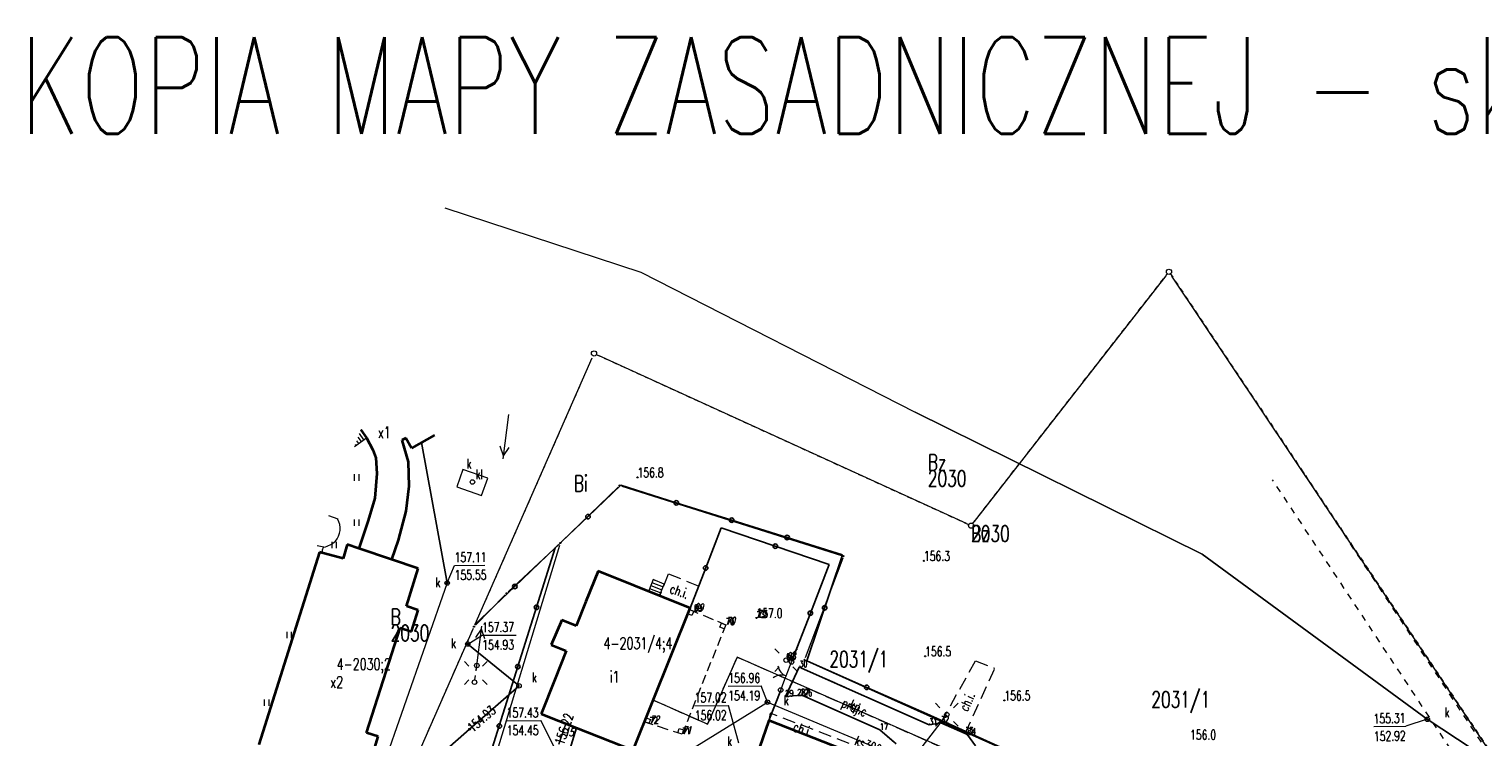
# Model space of a CAD drawing. Header units: metres. Extents: x 8438757 to 16876328, y 5732263 to 11465158.
# Tile 9 of 19: x 8438768 to 8438994, y 5732470 to 5732581. Entities that reach past the tile are written whole.
import ezdxf
from ezdxf.enums import TextEntityAlignment as Align

# ---------------------------------------------------------------- set-up
doc = ezdxf.new("R2010")
doc.units = ezdxf.units.M
doc.header["$MEASUREMENT"] = 0
for name, pattern in [('2_1', [0]), ('2_KTCR02', [3, 2, -1]), ('2_KTKR01', [0]), ('2_KTPL01', [4, 3, -1]), ('2_PTRW01', [2, 1, -1]), ('2_PTTU', [2.1, 1.4, -0.7]), ('3_1', [0]), ('3_EGBB01', [0]), ('3_EGBS10', [0]), ('3_EGBS10G', [0]), ('4_1', [0]), ('4_SUPC_01', [0]), ('4_SUPC_P_01', [3, 2, -1]), ('4_SUPE_01', [0]), ('4_SUPK_01', [0]), ('4_SUSM03_02', [0]), ('4_SUUS07_01', [0]), ('GDE', [0]), ('GUZ', [1.4, 0.7, -0.7])]:
    doc.linetypes.add(name, pattern=pattern)
doc.layers.get('0').update_dxf_attribs({"color": 250, "linetype": 'CONTINUOUS', "lineweight": 100})
for name, color, linetype, lineweight in [('BUIB_L_9', 7, 'CONTINUOUS', 13), ('Dzialki', 7, 'GDE', 18), ('EGBB_E_T_1', 7, 'CONTINUOUS', 18), ('EGBB_L_1', 7, '3_EGBB01', 35), ('EGBB_T_0', 7, 'CONTINUOUS', 18), ('EGBE_L_3', 7, '3_EGBS10', 18), ('KTCR_E_T_1', 7, 'CONTINUOUS', 15), ('KTCR_L_1', 7, '2_KTCR02', 18), ('KTKR_L_0', 7, '2_KTKR01', 25), ('KTOK_L_1', 7, '2_1', 18), ('KTOK_L_4', 7, 'CONTINUOUS', 25), ('KTPL_E_T_0', 7, 'CONTINUOUS', 15), ('KTPL_L_0', 7, '2_KTPL01', 18), ('Numery_dzialek', 7, 'CONTINUOUS', 18), ('Numery_uzytkow', 7, 'CONTINUOUS', 25), ('PIKIETY_2_T_0', 5, 'CONTINUOUS', 18), ('PIKIETY_T_1', 5, 'CONTINUOUS', 18), ('PIKIETY_T_3', 5, 'CONTINUOUS', 18), ('PTRW_L_0', 7, '2_PTRW01', 18), ('PTTU_L_2', 7, '2_PTTU', 18), ('Punkty', 7, 'CONTINUOUS', 18), ('RTPW_T_0', 7, 'CONTINUOUS', 15), ('SUPC_L_1', 200, '4_SUPC_01', 18), ('SUPE_L_3', 1, '4_SUPE_01', 18), ('SUPK_E_T_4', 34, 'CONTINUOUS', 15), ('SUPK_L_4', 34, '4_SUPK_01', 18), ('SUPP_E_T_1', 200, 'CONTINUOUS', 15), ('SUPP_L_1', 7, '4_SUPC_P_01', 18), ('SUSM_L_4', 7, 'CONTINUOUS', 18), ('SUSM_T_0', 7, 'CONTINUOUS', 18), ('SUSM_T_3', 7, 'CONTINUOUS', 18), ('SUTC_T_0', 200, 'CONTINUOUS', 18), ('SUTK_T_0', 7, 'CONTINUOUS', 18), ('SUUK_E_T_1', 7, 'CONTINUOUS', 15), ('SUUK_E_T_9', 34, 'CONTINUOUS', 15), ('SUUK_L_1', 7, '4_1', 18), ('SUUK_T_2', 34, 'CONTINUOUS', 18), ('Uzytki', 7, 'GUZ', 18)]:
    doc.layers.add(name, color=color, linetype=linetype, lineweight=lineweight)
doc.styles.get("Standard").update_dxf_attribs({"font": 'Simplex.SHX', "width": 0.75})

# ---------------------------------------------------------------- blocks, each defined once
blk = doc.blocks.new('GRT')
at = {"linetype": 'Continuous'}
blk.add_circle((0, 0), 0.4, dxfattribs=at)
blk = doc.blocks.new('2_RTPW01')
at = {"linetype": 'Continuous'}
blk.add_circle((0, 0), 0.09, dxfattribs=at)
blk = doc.blocks.new('4_SUSM04_01')
at = {"linetype": 'Continuous'}
blk.add_circle((0, 0), 0.35, dxfattribs=at)
blk = doc.blocks.new('4_SUPS01_05')
at = {"linetype": 'Continuous'}
blk.add_circle((0, 0), 0.125, dxfattribs=at)
blk = doc.blocks.new('4_SUUS15_05')
at = {"linetype": 'Continuous'}
blk.add_circle((0, 0), 0.35, dxfattribs=at)
blk = doc.blocks.new('GRO')
at = {"linetype": 'Continuous'}
blk.add_circle((0, 0), 0.09, dxfattribs=at)
blk = doc.blocks.new('2_PTTU04')
at = {"linetype": 'Continuous'}
for p, q in [((-0.35, -0.5), (-0.35, 0.5)), ((0.35, -0.5), (0.35, 0.5))]:
    blk.add_line(p, q, dxfattribs=at)
blk = doc.blocks.new('4_SUSM01_01')
at = {"linetype": 'Continuous'}
for p, q in [((-1.0607, 1.0607), (-1.7678, 1.7678)), ((1.0607, 1.0607), (1.7678, 1.7678)), ((-1.0607, -1.0607), (-1.7678, -1.7678)), ((1.0607, -1.0607), (1.7678, -1.7678))]:
    blk.add_line(p, q, dxfattribs=at)
blk = doc.blocks.new('4_SUSM01')
at = {"linetype": 'Continuous'}
for p, q in [((-1.0607, 1.0607), (-1.7678, 1.7678)), ((1.0607, 1.0607), (1.7678, 1.7678)), ((-1.0607, -1.0607), (-1.7678, -1.7678)), ((1.0607, -1.0607), (1.7678, -1.7678))]:
    blk.add_line(p, q, dxfattribs=at)
blk.add_circle((0, 0), 0.35, dxfattribs=at)

msp = doc.modelspace()

# ---------------------------------------------------------------- linework, layer by layer
at = {"layer": 'BUIB_L_9', "linetype": '2_1'}
for p, q in [((8438870.21, 5732488.95), (8438870.73, 5732490.25)), ((8438870.46, 5732489.6), (8438870.73, 5732490.25)), ((8438871.11, 5732489.33), (8438870.46, 5732489.6)), ((8438870.73, 5732490.25), (8438872.03, 5732489.71)), ((8438870.73, 5732490.25), (8438871.38, 5732489.98)), ((8438871.38, 5732489.98), (8438871.11, 5732489.33)), ((8438872.83, 5732489.37), (8438874.43, 5732488.7)), ((8438869.41, 5732486.94), (8438869.95, 5732488.3)), ((8438875.08, 5732488.43), (8438876.37, 5732487.89)), ((8438875.46, 5732487.5), (8438875.72, 5732488.15)), ((8438876.11, 5732487.24), (8438875.46, 5732487.5)), ((8438875.72, 5732488.15), (8438876.37, 5732487.89)), ((8438876.37, 5732487.89), (8438875.85, 5732486.59)), ((8438876.37, 5732487.89), (8438876.11, 5732487.24)), ((8438868.6, 5732484.91), (8438869.14, 5732486.27)), ((8438875.59, 5732485.94), (8438875.06, 5732484.62)), ((8438866.97, 5732480.84), (8438867.51, 5732482.2)), ((8438867.78, 5732482.88), (8438868.32, 5732484.23)), ((8438874.8, 5732483.97), (8438874.28, 5732482.65)), ((8438866.15, 5732478.81), (8438866.7, 5732480.17)), ((8438873.23, 5732480.03), (8438872.7, 5732478.72)), ((8438874.01, 5732482), (8438873.49, 5732480.69)), ((8438865.34, 5732476.78), (8438865.88, 5732478.13)), ((8438872.44, 5732478.06), (8438871.92, 5732476.75)), ((8438864.53, 5732474.74), (8438865.07, 5732476.1)), ((8438871.66, 5732476.09), (8438871.13, 5732474.78)), ((8438863.73, 5732472.77), (8438864.25, 5732474.07)), ((8438863.73, 5732472.77), (8438863.99, 5732473.42)), ((8438863.99, 5732473.42), (8438864.64, 5732473.16)), ((8438864.64, 5732473.16), (8438864.38, 5732472.51)), ((8438870.87, 5732474.12), (8438870.35, 5732472.81)), ((8438865.06, 5732472.33), (8438863.73, 5732472.77)), ((8438864.38, 5732472.51), (8438863.73, 5732472.77)), ((8438867.4, 5732471.57), (8438865.73, 5732472.12)), ((8438869.57, 5732470.86), (8438868.24, 5732471.3)), ((8438868.9, 5732471.08), (8438869.12, 5732471.74)), ((8438869.57, 5732470.86), (8438868.9, 5732471.08)), ((8438869.12, 5732471.74), (8438869.78, 5732471.53)), ((8438870.09, 5732472.16), (8438869.57, 5732470.86)), ((8438869.78, 5732471.53), (8438869.57, 5732470.86))]:
    msp.add_line(p, q, dxfattribs=at)
at = {"layer": 'Dzialki'}
for p, q in [((8438944.78, 5732542.15), (8438915, 5732503.93)), ((8438944.78, 5732542.15), (8438915, 5732503.93)), ((8438998.2, 5732463.68), (8438945.71, 5732542.12)), ((8438913.78, 5732503.63), (8438856.6, 5732529.75)), ((8438913.78, 5732503.63), (8438856.6, 5732529.75)), ((8438855.56, 5732529.35), (8438837.35, 5732487.91)), ((8438850.9, 5732500.85), (8438859.62, 5732509.3)), ((8438860.19, 5732509.44), (8438894.35, 5732498.65)), ((8438822.31, 5732407.26), (8438850.56, 5732500.29)), ((8438850.41, 5732500.38), (8438842.55, 5732493)), ((8438894.56, 5732498.23), (8438888.73, 5732482.76)), ((8438842.07, 5732492.53), (8438837.46, 5732487.84)), ((8438837.08, 5732487.29), (8438805.47, 5732415.31)), ((8438888.92, 5732482.3), (8438983.16, 5732439.99)), ((8438888.92, 5732482.3), (8438983.16, 5732439.99))]:
    msp.add_line(p, q, dxfattribs=at)
at = {"layer": 'EGBB_L_1', "linetype": '3_EGBB01'}
for p, q in [((8438819.63, 5732518.18), (8438820.52, 5732516.96)), ((8438820.52, 5732516.96), (8438821.49, 5732515.11)), ((8438826.6, 5732516.92), (8438826.02, 5732516.6)), ((8438826.02, 5732516.6), (8438826.97, 5732513.23)), ((8438827.51, 5732515.33), (8438826.6, 5732516.92)), ((8438831.09, 5732517.38), (8438827.51, 5732515.33)), ((8438821.49, 5732515.11), (8438821.97, 5732513.84)), ((8438821.97, 5732513.84), (8438822.11, 5732511.43)), ((8438822.11, 5732511.43), (8438821.79, 5732507.59)), ((8438826.97, 5732513.23), (8438827.11, 5732509.42)), ((8438827.11, 5732509.42), (8438826.64, 5732505.55)), ((8438821.79, 5732507.59), (8438820.78, 5732504.08)), ((8438826.64, 5732505.55), (8438825.44, 5732501.02)), ((8438820.78, 5732504.08), (8438819.3, 5732499.77)), ((8438817.49, 5732500.39), (8438816.89, 5732498.17)), ((8438819.3, 5732499.77), (8438817.49, 5732500.39)), ((8438825.44, 5732501.02), (8438824.41, 5732498.03)), ((8438813.19, 5732499.17), (8438803.77, 5732469.28)), ((8438816.89, 5732498.17), (8438813.19, 5732499.17)), ((8438824.41, 5732498.03), (8438819.3, 5732499.77)), ((8438828.54, 5732496.62), (8438824.41, 5732498.03)), ((8438826.71, 5732490.76), (8438828.54, 5732496.62)), ((8438856.51, 5732496.22), (8438854.63, 5732491.51)), ((8438862.07, 5732493.98), (8438856.51, 5732496.22)), ((8438870.82, 5732490.46), (8438862.07, 5732493.98)), ((8438854.63, 5732491.51), (8438853.11, 5732487.71)), ((8438828.52, 5732490.16), (8438826.71, 5732490.76)), ((8438827.51, 5732486.86), (8438828.52, 5732490.16)), ((8438861.97, 5732468.39), (8438870.82, 5732490.46)), ((8438820.51, 5732471.07), (8438825.75, 5732487.4)), ((8438825.75, 5732487.4), (8438827.51, 5732486.86)), ((8438850.87, 5732488.59), (8438849.24, 5732484.75)), ((8438853.11, 5732487.71), (8438850.87, 5732488.59)), ((8438849.24, 5732484.75), (8438851.56, 5732483.83)), ((8438851.56, 5732483.83), (8438849.78, 5732479.37)), ((8438849.78, 5732479.37), (8438847.65, 5732474.02)), ((8438847.65, 5732474.02), (8438853.17, 5732471.85)), ((8438883.07, 5732472.99), (8438881.13, 5732467.46)), ((8438894.42, 5732468.56), (8438883.07, 5732472.99)), ((8438822.34, 5732470.51), (8438820.51, 5732471.07)), ((8438853.17, 5732471.85), (8438861.97, 5732468.39)), ((8438821.34, 5732467.24), (8438822.34, 5732470.51))]:
    msp.add_line(p, q, dxfattribs=at)
at = {"layer": 'EGBE_L_3', "linetype": '3_EGBS10'}
for p, q in [((8438820.52, 5732516.96), (8438819.63, 5732518.18)), ((8438866.8, 5732494.2), (8438865.08, 5732494.94)), ((8438866.08, 5732492.37), (8438866.8, 5732494.2)), ((8438864.33, 5732493.07), (8438866.08, 5732492.37))]:
    msp.add_line(p, q, dxfattribs=at)
at = {"layer": 'EGBE_L_3', "linetype": '3_1'}
for p, q in [((8438820.52, 5732516.96), (8438819.63, 5732518.18)), ((8438818.91, 5732515.78), (8438818.79, 5732515.94)), ((8438819.31, 5732516.07), (8438819, 5732516.5)), ((8438819.72, 5732516.37), (8438819.21, 5732517.06)), ((8438820.12, 5732516.67), (8438819.42, 5732517.62)), ((8438864.51, 5732493.53), (8438866.26, 5732492.83)), ((8438864.7, 5732494), (8438866.44, 5732493.3)), ((8438864.89, 5732494.46), (8438866.63, 5732493.76)), ((8438865.07, 5732494.92), (8438865.51, 5732494.75)), ((8438864.33, 5732493.07), (8438866.08, 5732492.37))]:
    msp.add_line(p, q, dxfattribs=at)
at = {"layer": 'EGBE_L_3', "linetype": '3_EGBS10G'}
for p, q in [((8438818.66, 5732515.6), (8438820.52, 5732516.96)), ((8438865.08, 5732494.94), (8438864.33, 5732493.07))]:
    msp.add_line(p, q, dxfattribs=at)
at = {"layer": 'KTCR_L_1', "linetype": '2_KTCR02'}
for p, q in [((8438867.42, 5732495.77), (8438866.08, 5732492.37)), ((8438872.15, 5732493.9), (8438867.42, 5732495.77)), ((8438870.82, 5732490.46), (8438872.15, 5732493.9)), ((8438866.08, 5732492.37), (8438870.82, 5732490.46)), ((8438909.81, 5732472.66), (8438915.2, 5732482.26)), ((8438915.2, 5732482.26), (8438918.2, 5732481.14)), ((8438915.2, 5732482.26), (8438918.2, 5732481.14)), ((8438913.57, 5732470.98), (8438918.2, 5732481.14)), ((8438913.57, 5732470.98), (8438918.2, 5732481.14)), ((8438883.29, 5732474.16), (8438883.07, 5732472.99)), ((8438883.07, 5732472.99), (8438894.42, 5732468.56)), ((8438895.54, 5732469.4), (8438883.29, 5732474.16)), ((8438909.81, 5732472.66), (8438913.57, 5732470.98)), ((8438909.81, 5732472.66), (8438913.57, 5732470.98))]:
    msp.add_line(p, q, dxfattribs=at)
at = {"layer": 'KTKR_L_0', "linetype": '2_KTKR01'}
for p, q in [((8438885.64, 5732476.74), (8438887.8, 5732481.3)), ((8438888.15, 5732481.16), (8438907.98, 5732472.32)), ((8438888.15, 5732481.16), (8438907.98, 5732472.32)), ((8438887.49, 5732476.89), (8438885.64, 5732476.74)), ((8438888.04, 5732476.93), (8438887.49, 5732476.89)), ((8438888.54, 5732476.8), (8438888.04, 5732476.93)), ((8438900.33, 5732471.53), (8438888.54, 5732476.8)), ((8438902.88, 5732469.36), (8438900.33, 5732471.53)), ((8438902.88, 5732469.36), (8438900.33, 5732471.53)), ((8438907.98, 5732472.32), (8438909.81, 5732472.66)), ((8438907.98, 5732472.32), (8438909.81, 5732472.66)), ((8438909.81, 5732472.66), (8438913.57, 5732470.98)), ((8438909.81, 5732472.66), (8438913.57, 5732470.98)), ((8438913.57, 5732470.98), (8438913.97, 5732470.78)), ((8438913.57, 5732470.98), (8438913.97, 5732470.78)), ((8438913.97, 5732470.78), (8438915.21, 5732469.05)), ((8438913.97, 5732470.78), (8438915.21, 5732469.05))]:
    msp.add_line(p, q, dxfattribs=at)
msp.add_arc((8438882.32, 5732467.38), 14.96, 67.0456, 68.5173, dxfattribs=at)
at = {"layer": 'KTOK_L_1'}
for p, q in [((8438886.11, 5732480.86), (8438886.59, 5732482.1)), ((8438885.39, 5732478.99), (8438886.11, 5732480.86)), ((8438884.91, 5732477.74), (8438885.39, 5732478.99))]:
    msp.add_line(p, q, dxfattribs=at)
for centre in [(8438886.59, 5732482.1), (8438884.91, 5732477.74)]:
    msp.add_circle(centre, 0.35, dxfattribs=at)
for centre, start, end in [((8438885.01, 5732478.06), 68.3598, 128.8753), ((8438886.46, 5732481.79), 188.87, 249.3856)]:
    msp.add_arc(centre, 2, start, end, dxfattribs=at)
at = {"layer": 'KTOK_L_4'}
for p, q in [((8438860.06, 5732509.57), (8438854.95, 5732504.7)), ((8438868.67, 5732506.86), (8438860.06, 5732509.57)), ((8438854.95, 5732504.7), (8438849.84, 5732499.83)), ((8438877.29, 5732504.16), (8438868.67, 5732506.86)), ((8438873.24, 5732496.72), (8438875.66, 5732502.98)), ((8438875.66, 5732502.98), (8438884.06, 5732500.12)), ((8438885.9, 5732501.45), (8438877.29, 5732504.16)), ((8438884.06, 5732500.12), (8438892.45, 5732497.27)), ((8438894.52, 5732498.74), (8438885.9, 5732501.45)), ((8438849.84, 5732499.83), (8438843.56, 5732493.84)), ((8438849.84, 5732499.83), (8438846.94, 5732490.6)), ((8438888.95, 5732482.29), (8438894.52, 5732498.74)), ((8438870.82, 5732490.46), (8438873.24, 5732496.72)), ((8438892.45, 5732497.27), (8438889.52, 5732489.68)), ((8438843.56, 5732493.84), (8438837.28, 5732487.85)), ((8438846.94, 5732490.6), (8438844.05, 5732481.37)), ((8438889.52, 5732489.68), (8438886.59, 5732482.1)), ((8438888.95, 5732482.29), (8438898.28, 5732478.15)), ((8438844.05, 5732481.37), (8438841.15, 5732472.15)), ((8438884.91, 5732477.74), (8438883.07, 5732472.99)), ((8438898.28, 5732478.15), (8438907.6, 5732474.01)), ((8438898.28, 5732478.15), (8438907.6, 5732474.01)), ((8438907.6, 5732474.01), (8438946.22, 5732456.63)), ((8438841.15, 5732472.15), (8438838.25, 5732462.92)), ((8438851.31, 5732465.77), (8438853.17, 5732471.85))]:
    msp.add_line(p, q, dxfattribs=at)
for centre in [(8438868.67, 5732506.86), (8438854.95, 5732504.7), (8438877.29, 5732504.16), (8438884.06, 5732500.12), (8438885.9, 5732501.45), (8438873.24, 5732496.72), (8438843.56, 5732493.84), (8438846.94, 5732490.6), (8438889.52, 5732489.68), (8438891.73, 5732490.52), (8438844.05, 5732481.37), (8438898.28, 5732478.15), (8438841.15, 5732472.15)]:
    msp.add_circle(centre, 0.35, dxfattribs=at)
at = {"layer": 'KTPL_L_0', "linetype": '2_KTPL01'}
for p, q in [((8438887.8, 5732481.3), (8438885.64, 5732476.74)), ((8438888.15, 5732481.16), (8438887.8, 5732481.3)), ((8438907.98, 5732472.32), (8438888.15, 5732481.16)), ((8438907.98, 5732472.32), (8438888.15, 5732481.16)), ((8438885.64, 5732476.74), (8438887.49, 5732476.89)), ((8438887.49, 5732476.89), (8438888.04, 5732476.93)), ((8438888.04, 5732476.93), (8438888.54, 5732476.8)), ((8438888.54, 5732476.8), (8438900.33, 5732471.53)), ((8438900.33, 5732471.53), (8438902.88, 5732469.36)), ((8438900.33, 5732471.53), (8438902.88, 5732469.36)), ((8438909.81, 5732472.66), (8438907.98, 5732472.32)), ((8438909.81, 5732472.66), (8438907.98, 5732472.32)), ((8438913.57, 5732470.98), (8438909.81, 5732472.66)), ((8438913.57, 5732470.98), (8438909.81, 5732472.66)), ((8438913.97, 5732470.78), (8438913.57, 5732470.98)), ((8438913.97, 5732470.78), (8438913.57, 5732470.98)), ((8438915.21, 5732469.05), (8438913.97, 5732470.78)), ((8438915.21, 5732469.05), (8438913.97, 5732470.78))]:
    msp.add_line(p, q, dxfattribs=at)
at = {"layer": 'PTRW_L_0', "linetype": '2_PTRW01'}
for p, q in [((8438965.72, 5732512.18), (8438996.36, 5732465.74)), ((8438992.37, 5732463.51), (8438961.36, 5732510.45))]:
    msp.add_line(p, q, dxfattribs=at)
at = {"layer": 'PTTU_L_2', "linetype": '2_PTTU'}
for p, q in [((8438819.3, 5732499.77), (8438821.44, 5732506.02)), ((8438816.89, 5732498.17), (8438817.49, 5732500.39)), ((8438817.49, 5732500.39), (8438819.3, 5732499.77)), ((8438803.77, 5732469.28), (8438813.19, 5732499.17)), ((8438813.19, 5732499.17), (8438816.89, 5732498.17))]:
    msp.add_line(p, q, dxfattribs=at)
for centre, radius, start, end in [((8438805.74, 5732508.04), 17.27, 20.1067, 36.2631), ((8438800.54, 5732511.37), 21.57, 345.6438, 6.9343)]:
    msp.add_arc(centre, radius, start, end, dxfattribs=at)
at = {"layer": 'SUPC_L_1', "linetype": '4_SUPC_01'}
for p, q in [((8438850.43, 5732469.34), (8438851.25, 5732471.74)), ((8438851.25, 5732471.74), (8438851.51, 5732472.5))]:
    msp.add_line(p, q, dxfattribs=at)
at = {"layer": 'SUPC_L_1', "linetype": '4_1'}
for p, q in [((8438851.25, 5732471.74), (8438850.43, 5732469.34)), ((8438851.51, 5732472.5), (8438851.25, 5732471.74))]:
    msp.add_line(p, q, dxfattribs=at)
at = {"layer": 'SUPE_L_3', "linetype": '4_SUPE_01'}
for p, q in [((8438841.74, 5732513.67), (8438842.63, 5732520.61)), ((8438841.81, 5732514.17), (8438841.29, 5732515.64)), ((8438841.81, 5732514.17), (8438842.68, 5732515.47)), ((8438814.61, 5732504.87), (8438816.03, 5732504.35)), ((8438813.9, 5732499.94), (8438812.84, 5732500.18)), ((8438837.5, 5732485.88), (8438838.37, 5732487.18)), ((8438837.55, 5732480.73), (8438838.43, 5732487.67)), ((8438838.89, 5732485.7), (8438838.37, 5732487.18)), ((8438905.51, 5732467.1), (8438910.72, 5732473.9))]:
    msp.add_line(p, q, dxfattribs=at)
for centre, radius, start, end in [((8438813.38, 5732502.85), 3.04, 319.4473, 29.5098), ((8438812.64, 5732504.58), 4.81, 285.1553, 309.4438), ((8438814.21, 5732499.44), 0.588, 122.024, 228.6272)]:
    msp.add_arc(centre, radius, start, end, dxfattribs=at)
at = {"layer": 'SUPK_L_4', "linetype": '4_1'}
for p, q in [((8438832.68, 5732552.74), (8438863.14, 5732542.71)), ((8438832.68, 5732552.74), (8438863.14, 5732542.71)), ((8438863.14, 5732542.71), (8438905.8, 5732520.93)), ((8438863.14, 5732542.71), (8438905.8, 5732520.93)), ((8438905.8, 5732520.93), (8438950.44, 5732498.86)), ((8438905.8, 5732520.93), (8438950.44, 5732498.86)), ((8438829.07, 5732516.22), (8438833.06, 5732494.39)), ((8438950.44, 5732498.86), (8438985.43, 5732473.19)), ((8438950.44, 5732498.86), (8438985.43, 5732473.19)), ((8438833.06, 5732494.39), (8438821.85, 5732462.36)), ((8438844.22, 5732478.4), (8438836.25, 5732484.89)), ((8438836.53, 5732471.64), (8438844.22, 5732478.4)), ((8438866.57, 5732465.81), (8438882.84, 5732475.85)), ((8438866.57, 5732465.81), (8438882.84, 5732475.85)), ((8438882.84, 5732475.85), (8438905.6, 5732466.29)), ((8438882.84, 5732475.85), (8438905.6, 5732466.29)), ((8438985.43, 5732473.19), (8439018.06, 5732451.75)), ((8438822.21, 5732459.08), (8438836.53, 5732471.64))]:
    msp.add_line(p, q, dxfattribs=at)
at = {"layer": 'SUPK_L_4', "linetype": '4_SUPK_01'}
for p, q in [((8438950.44, 5732498.86), (8438905.8, 5732520.93)), ((8438833.06, 5732494.39), (8438829.07, 5732516.22)), ((8438985.43, 5732473.19), (8438950.44, 5732498.86)), ((8438833.06, 5732494.39), (8438821.85, 5732462.36)), ((8438836.25, 5732484.89), (8438844.22, 5732478.4)), ((8438844.22, 5732478.4), (8438836.53, 5732471.64)), ((8438866.57, 5732465.81), (8438882.84, 5732475.85)), ((8438882.84, 5732475.85), (8438905.6, 5732466.29)), ((8438882.84, 5732475.85), (8438905.6, 5732466.29)), ((8439018.06, 5732451.75), (8438985.43, 5732473.19)), ((8438836.53, 5732471.64), (8438822.21, 5732459.08))]:
    msp.add_line(p, q, dxfattribs=at)
at = {"layer": 'SUPP_L_1', "linetype": '4_1'}
for p, q in [((8438878.15, 5732482.86), (8438873.55, 5732472.43)), ((8438878.15, 5732482.86), (8438873.55, 5732472.43)), ((8438910.15, 5732468.74), (8438878.15, 5732482.86)), ((8438910.15, 5732468.74), (8438878.15, 5732482.86)), ((8438873.55, 5732472.43), (8438865.09, 5732476.17)), ((8438873.55, 5732472.43), (8438865.09, 5732476.17))]:
    msp.add_line(p, q, dxfattribs=at)
at = {"layer": 'SUPP_L_1', "linetype": '4_SUPC_P_01'}
for p, q in [((8438873.55, 5732472.43), (8438878.15, 5732482.86)), ((8438878.15, 5732482.86), (8438910.15, 5732468.74)), ((8438878.15, 5732482.86), (8438910.15, 5732468.74)), ((8438865.09, 5732476.17), (8438873.55, 5732472.43))]:
    msp.add_line(p, q, dxfattribs=at)
at = {"layer": 'SUSM_L_4', "linetype": '4_SUSM03_02'}
for p, q in [((8438837.35, 5732479.3), (8438837.45, 5732479.99)), ((8438837.57, 5732480.86), (8438837.67, 5732481.55))]:
    msp.add_line(p, q, dxfattribs=at)
for centre in [(8438837.67, 5732481.55), (8438837.3, 5732478.95)]:
    msp.add_circle(centre, 0.35, dxfattribs=at)
at = {"layer": 'SUTK_T_0', "linetype": 'Continuous'}
for p, q in [((8438833.06, 5732494.39), (8438834.21, 5732497.12)), ((8438834.21, 5732497.12), (8438838.93, 5732497.14)), ((8438836.25, 5732484.89), (8438838.5, 5732486.25)), ((8438838.5, 5732486.25), (8438843.76, 5732486.28)), ((8438876.76, 5732478.36), (8438881.86, 5732478.37)), ((8438882.84, 5732475.85), (8438881.86, 5732478.37)), ((8438871.55, 5732475.29), (8438876.81, 5732475.33)), ((8438878.4, 5732469.47), (8438876.81, 5732475.33)), ((8438842.31, 5732472.96), (8438847.63, 5732472.99)), ((8438849.74, 5732468.81), (8438847.63, 5732472.99)), ((8438985.43, 5732473.19), (8438982.09, 5732472.13)), ((8438977.1, 5732472.04), (8438982.09, 5732472.13))]:
    msp.add_line(p, q, dxfattribs=at)
at = {"layer": 'SUUK_L_1', "linetype": '4_SUUS07_01'}
for p, q in [((8438835.51, 5732512.04), (8438834.57, 5732509.34)), ((8438839.35, 5732510.7), (8438835.51, 5732512.04)), ((8438834.57, 5732509.34), (8438838.41, 5732508)), ((8438838.41, 5732508), (8438839.35, 5732510.7))]:
    msp.add_line(p, q, dxfattribs=at)
at = {"layer": 'Uzytki'}
for p, q in [((8438914.72, 5732503.57), (8438945.06, 5732542.51)), ((8438914.72, 5732503.57), (8438945.06, 5732542.51)), ((8438945.46, 5732542.5), (8438998.46, 5732463.29)), ((8438856.19, 5732529.94), (8438914.2, 5732503.44)), ((8438856.19, 5732529.94), (8438914.2, 5732503.44)), ((8438853.79, 5732525.33), (8438837.35, 5732487.91)), ((8438837.08, 5732487.29), (8438805.28, 5732414.89))]:
    msp.add_line(p, q, dxfattribs=at)

# ---------------------------------------------------------------- block references
at = {"layer": 'PTTU_L_2'}
for p in [(8438819.01, 5732510.78), (8438819.01, 5732503.78), (8438815.51, 5732500.28), (8438808.51, 5732486.28), (8438805.01, 5732475.78)]:
    msp.add_blockref('2_PTTU04', p, dxfattribs=at)
at = {"layer": 'Punkty'}
for name, p in [('GRT', (8438945.27, 5732542.78)), ('GRT', (8438855.88, 5732530.08)), ('GRO', (8438859.87, 5732509.54)), ('GRT', (8438914.51, 5732503.3)), ('GRO', (8438850.66, 5732500.61)), ('GRO', (8438894.68, 5732498.55)), ('GRO', (8438842.31, 5732492.77)), ('GRO', (8438837.22, 5732487.6)), ('GRO', (8438888.61, 5732482.44))]:
    msp.add_blockref(name, p, dxfattribs=at)
at = {"layer": 'RTPW_T_0'}
for p in [(8438862.65, 5732510.81), (8438907.17, 5732497.82), (8438881.14, 5732488.94), (8438907.36, 5732482.98), (8438919.68, 5732476.12)]:
    msp.add_blockref('2_RTPW01', p, dxfattribs=at)
at = {"layer": 'SUSM_T_0'}
for name, p in [('4_SUSM01_01', (8438837.5, 5732480.38)), ('4_SUSM01', (8438885.75, 5732482.39)), ('4_SUSM01_01', (8438910.72, 5732473.9))]:
    msp.add_blockref(name, p, dxfattribs=at)
at = {"layer": 'SUSM_T_3'}
msp.add_blockref('4_SUSM04_01', (8438910.72, 5732473.9), dxfattribs=at)
at = {"layer": 'SUTK_T_0'}
for p in [(8438833.06, 5732494.39), (8438836.25, 5732484.89), (8438882.84, 5732475.85), (8438985.43, 5732473.19), (8438836.53, 5732471.64)]:
    msp.add_blockref('4_SUPS01_05', p, dxfattribs=at)
at = {"layer": 'SUUK_T_2'}
for p in [(8438836.98, 5732510.09), (8438833.06, 5732494.39), (8438836.25, 5732484.89), (8438844.22, 5732478.4), (8438882.84, 5732475.85), (8438985.43, 5732473.19)]:
    msp.add_blockref('4_SUUS15_05', p, dxfattribs=at)

# ---------------------------------------------------------------- texts
at = {"layer": 'EGBB_E_T_1', "width": 0.7}
msp.add_text('x1', height=1.8, dxfattribs=at).set_placement((8438822.27, 5732516.92))
for s, p in [('x2', (8438814.88, 5732479.86)), ('i1', (8438858.33, 5732480.69))]:
    msp.add_text(s, height=1.8, dxfattribs=at).set_placement(p, align=Align.TOP_LEFT)
at = {"layer": 'EGBB_T_0', "width": 0.7}
for s, p in [('4-2031/4;4', (8438857.37, 5732484.11)), ('4-2030;2', (8438815.88, 5732480.86))]:
    msp.add_text(s, height=1.8, dxfattribs=at).set_placement(p)
at = {"layer": 'KTCR_E_T_1', "width": 0.7}
for rotation, p in [(341.1468, (8438869.16, 5732493.13)), (65.3583, (8438913.84, 5732475.96)), (341.222, (8438888.34, 5732471.65))]:
    msp.add_text('ch.i.', height=1.5, rotation=rotation, dxfattribs=at).set_placement(p, align=Align.MIDDLE)
at = {"layer": 'KTPL_E_T_0', "width": 0.7}
msp.add_text('kp.', height=1.5, rotation=336.0838, dxfattribs=at).set_placement((8438896.62, 5732474.95), align=Align.MIDDLE)
at = {"layer": 'Numery_dzialek', "width": 0.7}
for s, height, p in [('KOPIA MAPY ZASADNICZNEJ - skala 1:500', 15, (8438766.61, 5732579.24)), ('2030', 2.5, (8438907.78, 5732511.89)), ('2030', 2.5, (8438914.51, 5732503.31)), ('2030', 2.5, (8438824.27, 5732487.85)), ('2031/1', 2.5, (8438892.48, 5732483.79))]:
    msp.add_text(s, height=height, dxfattribs=at).set_placement(p, align=Align.TOP_LEFT)
msp.add_text('2031/1', height=2.5, dxfattribs=at).set_placement((8438947.1, 5732476.09), align=Align.MIDDLE)
at = {"layer": 'Numery_uzytkow', "width": 0.7}
for s, p in [('Bz', (8438907.78, 5732511.89)), ('B', (8438824.27, 5732487.85))]:
    msp.add_text(s, height=2.5, dxfattribs=at).set_placement(p)
for s, p in [('Bi', (8438852.76, 5732511.11)), ('Bz', (8438914.51, 5732503.31))]:
    msp.add_text(s, height=2.5, dxfattribs=at).set_placement(p, align=Align.TOP_LEFT)
at = {"layer": 'PIKIETY_2_T_0', "oblique": 15, "width": 0.7}
msp.add_text('15', height=1.2, dxfattribs=at).set_placement((8438851.25, 5732471.74), align=Align.TOP_LEFT)
at = {"layer": 'PIKIETY_T_1', "width": 0.7}
for s, p in [('69', (8438871.41, 5732489.97)), ('70', (8438876.37, 5732487.89)), ('73', (8438881.14, 5732488.94)), ('68', (8438885.75, 5732482.39)), ('30', (8438887.8, 5732481.3)), ('29', (8438885.64, 5732476.74)), ('28', (8438887.49, 5732476.89)), ('27', (8438888.04, 5732476.93)), ('26', (8438888.54, 5732476.8)), ('72', (8438864.53, 5732472.51)), ('31', (8438907.98, 5732472.32)), ('32', (8438909.81, 5732472.66)), ('71', (8438869.57, 5732470.86)), ('17', (8438900.33, 5732471.53)), ('33', (8438913.57, 5732470.98)), ('34', (8438913.97, 5732470.78))]:
    msp.add_text(s, height=1, dxfattribs=at).set_placement(p)
at = {"layer": 'PIKIETY_T_3', "oblique": 15, "width": 0.7}
for s, p in [('69', (8438871.41, 5732489.97)), ('70', (8438876.37, 5732487.89)), ('73', (8438881.14, 5732488.94)), ('68', (8438885.75, 5732482.39)), ('72', (8438864.53, 5732472.51)), ('71', (8438869.57, 5732470.86))]:
    msp.add_text(s, height=1.2, dxfattribs=at).set_placement(p)
at = {"layer": 'RTPW_T_0', "width": 0.7}
for s, p in [('156.8', (8438862.65, 5732510.81)), ('156.3', (8438907.17, 5732497.82)), ('157.0', (8438881.14, 5732488.94)), ('156.5', (8438907.36, 5732482.98)), ('156.5', (8438919.68, 5732476.12)), ('156.0', (8438948.55, 5732470.02))]:
    msp.add_text(s, height=1.5, dxfattribs=at).set_placement(p)
at = {"layer": 'SUPK_E_T_4', "width": 0.7}
msp.add_text('ks300', height=1.5, rotation=338.0295, dxfattribs=at).set_placement((8438898.52, 5732469.15), align=Align.MIDDLE)
at = {"layer": 'SUPP_E_T_1', "width": 0.7}
msp.add_text('proj.c', height=1.5, rotation=336.189, dxfattribs=at).set_placement((8438896.31, 5732474.85), align=Align.MIDDLE)
at = {"layer": 'SUTC_T_0', "width": 0.7}
msp.add_text('156.22', height=1.5, rotation=71.1995, dxfattribs=at).set_placement((8438850.43, 5732469.34), align=Align.MIDDLE_LEFT)
at = {"layer": 'SUTK_T_0', "width": 0.7}
for s, rotation, p in [('157.11', 0.3452, (8438834.2, 5732499.12)), ('155.55', 0.3452, (8438834.21, 5732496.37)), ('157.37', 0.3452, (8438838.48, 5732488.25)), ('154.93', 0.3452, (8438838.5, 5732485.5)), ('156.96', 0.15, (8438876.76, 5732480.36)), ('154.19', 0.15, (8438876.76, 5732477.61)), ('157.02', 0.54, (8438871.53, 5732477.29)), ('157.43', 0.35, (8438842.3, 5732474.96)), ('156.02', 0.54, (8438871.55, 5732474.54)), ('155.31', 1.03, (8438977.06, 5732474.04)), ('154.45', 0.35, (8438842.31, 5732472.21)), ('152.92', 1.03, (8438977.11, 5732471.29))]:
    msp.add_text(s, height=1.5, rotation=rotation, dxfattribs=at).set_placement(p, align=Align.TOP_LEFT)
msp.add_text('154.93', height=1.5, rotation=41.2977, dxfattribs=at).set_placement((8438836.53, 5732471.64), align=Align.MIDDLE_LEFT)
at = {"layer": 'SUUK_E_T_1', "width": 0.7}
msp.add_text('kl', height=1.5, dxfattribs=at).set_placement((8438837.46, 5732510.52))
at = {"layer": 'SUUK_E_T_9', "width": 0.7}
msp.add_text('k', height=1.5, dxfattribs=at).set_placement((8438836.07, 5732513.67), align=Align.TOP_LEFT)
for p in [(8438831.22, 5732493.72), (8438833.66, 5732484.26), (8438846.23, 5732478.96), (8438885.37, 5732475.39), (8438988.12, 5732473.5), (8438876.59, 5732469.03)]:
    msp.add_text('k', height=1.5, dxfattribs=at).set_placement(p)

doc.saveas('drawing.dxf')
